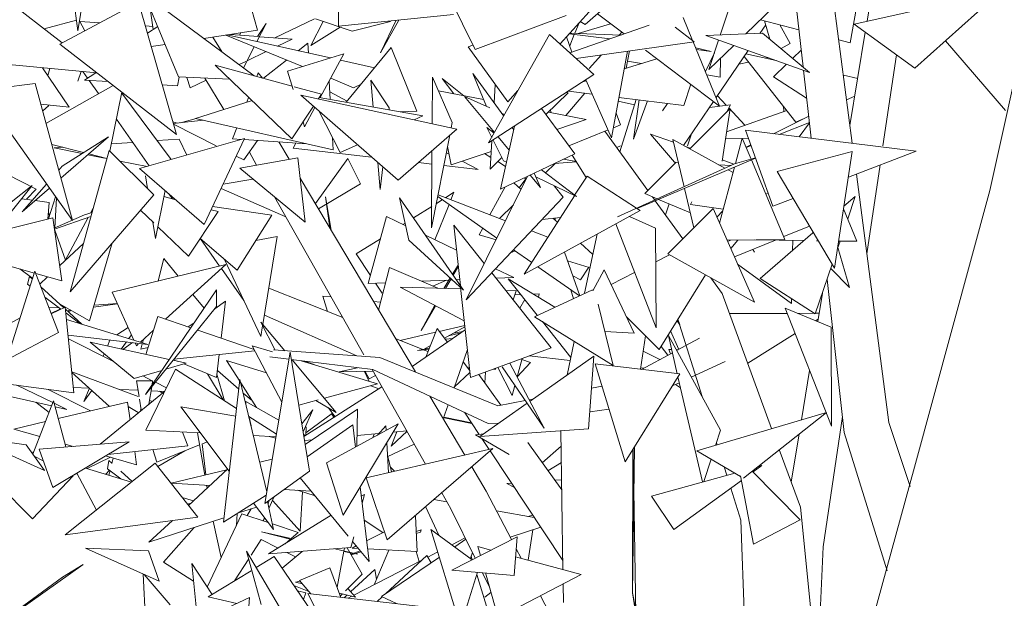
# Model space of a CAD drawing. Header units: metres. Extents: x -14.5 to 19.7, y -19.1 to 4.
# Tile 143 of 218: x 17.645 to 17.975, y 2.404 to 2.598. Entities that reach past the tile are written whole.
import ezdxf

# ---------------------------------------------------------------- set-up
doc = ezdxf.new("R2010")
doc.units = ezdxf.units.M
doc.layers.add('G-IMPT', color=7, linetype='Continuous', lineweight=5)
doc.layers.add('L-PLNT', color=7, linetype='Continuous', lineweight=5, true_color=0x005900)

# ---------------------------------------------------------------- blocks, each defined once
blk = doc.blocks.new('ÁRVORES ORNAMENTAIS - Pequeno e Médio Porte - Ipê-roxo-2976198-A')
at = {"layer": 'G-IMPT', "color": 253, "true_color": 0xaaaaaa}
for p, q in [((7.49538, 2.54048), (7.51482, 2.62836)), ((7.18974, 2.59404), (7.19392, 2.61955)), ((7.41378, 2.61919), (7.40504, 2.5926)), ((7.18974, 2.59404), (7.18691, 2.61513)), ((7.43641, 2.61505), (7.41357, 2.59296)), ((7.24988, 2.59421), (7.24441, 2.6138)), ((7.45208, 2.60942), (7.44862, 2.58995)), ((7.45427, 2.59721), (7.45602, 2.6078)), ((7.16356, 2.6062), (7.18451, 2.58999)), ((7.24885, 2.57892), (7.21199, 2.60631)), ((7.22346, 2.57854), (7.21199, 2.60631)), ((7.27702, 2.60631), (7.27713, 2.59553)), ((7.31365, 2.6065), (7.32284, 2.58771)), ((7.35136, 2.58961), (7.36434, 2.60401)), ((7.44996, 2.59624), (7.49902, 2.60721)), ((7.47029, 2.58149), (7.49902, 2.60721)), ((7.18369, 2.58955), (7.2101, 2.60365)), ((7.2101, 2.60365), (7.22273, 2.55926)), ((7.21501, 2.59449), (7.21397, 2.60151)), ((7.35981, 2.59612), (7.36656, 2.60203)), ((7.43282, 2.5819), (7.43062, 2.60145)), ((7.44931, 2.55629), (7.44313, 2.60334)), ((7.18927, 2.59756), (7.17842, 2.59471)), ((7.26908, 2.59808), (7.25574, 2.59163)), ((7.28164, 2.59395), (7.26934, 2.59799)), ((7.27713, 2.59553), (7.31566, 2.59953)), ((7.29728, 2.59762), (7.29121, 2.58665)), ((7.29642, 2.59753), (7.29121, 2.58665)), ((7.32284, 2.58771), (7.35338, 2.59918)), ((7.36391, 2.59968), (7.37282, 2.59295)), ((7.39262, 2.59847), (7.39579, 2.59075)), ((7.43142, 2.59439), (7.41849, 2.59772)), ((7.19028, 2.59731), (7.19204, 2.59401)), ((7.19035, 2.59718), (7.19711, 2.59672)), ((7.21237, 2.59567), (7.21486, 2.59549)), ((7.21647, 2.59545), (7.21307, 2.59322)), ((7.24988, 2.59421), (7.23196, 2.59147)), ((7.24976, 2.59039), (7.25286, 2.59642)), ((7.25286, 2.59642), (7.24997, 2.5921)), ((7.27195, 2.59713), (7.26785, 2.58914)), ((7.27759, 2.59528), (7.26785, 2.58914)), ((7.28164, 2.59395), (7.29452, 2.59718)), ((7.29452, 2.59718), (7.29389, 2.59727)), ((7.3812, 2.59588), (7.35466, 2.58662)), ((7.35774, 2.59669), (7.3563, 2.59318)), ((7.36824, 2.59641), (7.35747, 2.59314)), ((7.35981, 2.59612), (7.35813, 2.59712)), ((7.38993, 2.59524), (7.39635, 2.59032)), ((7.42029, 2.59603), (7.41834, 2.59316)), ((7.41993, 2.59735), (7.42161, 2.59124)), ((7.42502, 2.59604), (7.42845, 2.58981)), ((7.47029, 2.58149), (7.44996, 2.59624)), ((7.23813, 2.58688), (7.23492, 2.59192)), ((7.26498, 2.58201), (7.23936, 2.5926)), ((7.27445, 2.5849), (7.23963, 2.59264)), ((7.24084, 2.59283), (7.25029, 2.59207)), ((7.24431, 2.59336), (7.24386, 2.59259)), ((7.25061, 2.59204), (7.26152, 2.59117)), ((7.25667, 2.58885), (7.26152, 2.59117)), ((7.34782, 2.5928), (7.32741, 2.55641)), ((7.3627, 2.57935), (7.34782, 2.5928)), ((7.35533, 2.58685), (7.35352, 2.592)), ((7.36802, 2.59128), (7.35438, 2.59296)), ((7.35612, 2.59274), (7.35458, 2.58898)), ((7.37184, 2.59261), (7.35463, 2.59324)), ((7.37125, 2.59263), (7.37206, 2.59353)), ((7.41926, 2.5932), (7.40026, 2.5924)), ((7.40026, 2.5924), (7.435, 2.58008)), ((7.40448, 2.59091), (7.40122, 2.58102)), ((7.41926, 2.5932), (7.435, 2.58008)), ((7.44862, 2.58995), (7.44476, 2.59095)), ((7.44852, 2.56226), (7.45367, 2.59355)), ((7.18369, 2.58955), (7.22273, 2.55926)), ((7.21894, 2.58948), (7.21433, 2.58877)), ((7.24523, 2.58161), (7.24887, 2.58867)), ((7.26679, 2.58987), (7.26357, 2.58732)), ((7.26679, 2.58987), (7.26699, 2.58656)), ((7.29479, 2.58844), (7.27968, 2.57005)), ((7.30334, 2.56707), (7.29479, 2.58844)), ((7.32055, 2.58868), (7.3221, 2.58922)), ((7.33386, 2.57019), (7.32055, 2.58868)), ((7.39635, 2.59032), (7.35674, 2.58474)), ((7.38004, 2.58751), (7.40483, 2.56879)), ((7.39599, 2.59027), (7.40483, 2.56879)), ((7.40205, 2.58709), (7.39681, 2.58828)), ((7.40205, 2.58709), (7.39705, 2.5877)), ((7.40958, 2.5891), (7.40122, 2.58102)), ((7.42543, 2.58806), (7.42845, 2.58981)), ((7.42934, 2.5848), (7.43219, 2.58755)), ((7.48051, 2.59064), (7.50071, 2.56729)), ((7.19612, 2.57991), (7.14801, 2.58451)), ((7.24645, 2.58398), (7.25284, 2.58703)), ((7.25965, 2.58421), (7.2519, 2.57808)), ((7.25997, 2.58048), (7.27887, 2.58625)), ((7.27099, 2.5716), (7.27887, 2.58625)), ((7.36114, 2.58138), (7.36524, 2.58594)), ((7.3739, 2.58716), (7.36861, 2.55812)), ((7.38384, 2.58464), (7.37282, 2.58123)), ((7.37459, 2.58725), (7.37356, 2.58145)), ((7.40007, 2.58035), (7.40306, 2.58659)), ((7.41441, 2.58739), (7.40367, 2.57161)), ((7.40507, 2.5785), (7.40514, 2.58481)), ((7.43043, 2.56343), (7.41304, 2.58538)), ((7.42381, 2.58405), (7.41366, 2.58629)), ((7.42021, 2.58485), (7.42103, 2.58504)), ((7.45959, 2.55541), (7.46415, 2.58594)), ((7.1779, 2.58165), (7.18677, 2.56846)), ((7.18035, 2.58142), (7.17968, 2.579)), ((7.26142, 2.55779), (7.23569, 2.58251)), ((7.26153, 2.57545), (7.23569, 2.58251)), ((7.24376, 2.5827), (7.246, 2.58376)), ((7.28919, 2.58162), (7.27775, 2.58417)), ((7.37867, 2.58304), (7.37398, 2.58384)), ((7.41128, 2.5828), (7.4145, 2.58354)), ((7.42293, 2.5786), (7.42729, 2.58282)), ((7.18973, 2.57712), (7.19079, 2.58042)), ((7.19297, 2.57811), (7.19139, 2.58036)), ((7.19579, 2.57994), (7.19196, 2.57746)), ((7.22371, 2.57852), (7.22313, 2.5756)), ((7.24065, 2.57775), (7.22346, 2.57854)), ((7.22735, 2.57487), (7.2262, 2.57841)), ((7.23868, 2.56763), (7.2323, 2.57813)), ((7.24971, 2.57868), (7.25021, 2.57998)), ((7.25021, 2.57998), (7.25165, 2.57815)), ((7.25997, 2.58048), (7.26188, 2.57432)), ((7.28208, 2.57494), (7.27448, 2.57808)), ((7.30856, 2.57852), (7.30847, 2.56285)), ((7.30856, 2.57852), (7.31522, 2.56331)), ((7.31909, 2.57225), (7.31184, 2.57803)), ((7.31575, 2.57291), (7.31184, 2.57803)), ((7.33247, 2.56542), (7.32206, 2.57968)), ((7.32665, 2.56869), (7.32206, 2.57968)), ((7.3627, 2.57935), (7.32741, 2.55641)), ((7.35997, 2.57758), (7.36861, 2.55812)), ((7.40507, 2.5785), (7.40051, 2.57928)), ((7.434, 2.57145), (7.42293, 2.5786)), ((7.43552, 2.55797), (7.43295, 2.58081)), ((7.45112, 2.57803), (7.44631, 2.57909)), ((7.15705, 2.574), (7.17539, 2.57638)), ((7.17539, 2.57638), (7.18787, 2.5304)), ((7.20152, 2.57572), (7.17902, 2.56299)), ((7.19196, 2.57746), (7.19988, 2.57699)), ((7.19661, 2.57294), (7.19349, 2.57737)), ((7.21799, 2.57591), (7.22313, 2.5756)), ((7.22735, 2.57487), (7.23273, 2.57743)), ((7.27134, 2.57277), (7.26218, 2.57527)), ((7.27431, 2.57101), (7.27395, 2.57711)), ((7.28208, 2.57494), (7.2847, 2.57616)), ((7.28791, 2.57751), (7.29411, 2.56821)), ((7.28791, 2.57751), (7.28869, 2.56843)), ((7.32965, 2.57604), (7.32927, 2.56981)), ((7.3601, 2.57729), (7.35901, 2.57695)), ((7.39285, 2.56898), (7.39514, 2.5761)), ((7.15705, 2.574), (7.18787, 2.5304)), ((7.20041, 2.55366), (7.20451, 2.57339)), ((7.22097, 2.55084), (7.20445, 2.57311)), ((7.24634, 2.57007), (7.24697, 2.57168)), ((7.2971, 2.54392), (7.26444, 2.57238)), ((7.31676, 2.56105), (7.26444, 2.57238)), ((7.27025, 2.57113), (7.27134, 2.57277)), ((7.27061, 2.57167), (7.30536, 2.56545)), ((7.27416, 2.57353), (7.28003, 2.57047)), ((7.31058, 2.57392), (7.3257, 2.57096)), ((7.32777, 2.56818), (7.31928, 2.572)), ((7.31928, 2.572), (7.32937, 2.55991)), ((7.33386, 2.57019), (7.33725, 2.57396)), ((7.35403, 2.57318), (7.3466, 2.56593)), ((7.3597, 2.57309), (7.35332, 2.56557)), ((7.35403, 2.57318), (7.35342, 2.57332)), ((7.36209, 2.5728), (7.35414, 2.57378)), ((7.39285, 2.56898), (7.37108, 2.57168)), ((7.40411, 2.57226), (7.40707, 2.56906)), ((7.45014, 2.5721), (7.44739, 2.57089)), ((7.17726, 2.56947), (7.18677, 2.56846)), ((7.18003, 2.56898), (7.17792, 2.56704)), ((7.24777, 2.57053), (7.22919, 2.5646)), ((7.26142, 2.55779), (7.26865, 2.56871)), ((7.26574, 2.56185), (7.26919, 2.56825)), ((7.29411, 2.56821), (7.29403, 2.56748)), ((7.35628, 2.55276), (7.34513, 2.56793)), ((7.37627, 2.56918), (7.37085, 2.57039)), ((7.37143, 2.55341), (7.37682, 2.57097)), ((7.37594, 2.55768), (7.37784, 2.57084)), ((7.37594, 2.55768), (7.38065, 2.57049)), ((7.38739, 2.56966), (7.38564, 2.56717)), ((7.40279, 2.57033), (7.39276, 2.5556)), ((7.39481, 2.55446), (7.40833, 2.56795)), ((7.40143, 2.56834), (7.40848, 2.56924)), ((7.40568, 2.55036), (7.40833, 2.56795)), ((7.40848, 2.56924), (7.4072, 2.56683)), ((7.40791, 2.56816), (7.4133, 2.56234)), ((7.42625, 2.56871), (7.42634, 2.56695)), ((7.22409, 2.56319), (7.22937, 2.56456)), ((7.27532, 2.55408), (7.22919, 2.5646)), ((7.27046, 2.56714), (7.27762, 2.55322)), ((7.30334, 2.56707), (7.2978, 2.5668)), ((7.30243, 2.56416), (7.30536, 2.56545)), ((7.33276, 2.56594), (7.33176, 2.56639)), ((7.34742, 2.56672), (7.36008, 2.56425)), ((7.34836, 2.56654), (7.3481, 2.56739)), ((7.37011, 2.56636), (7.37157, 2.56248)), ((7.42736, 2.56731), (7.40715, 2.56016)), ((7.43468, 2.56542), (7.42284, 2.55952)), ((7.43265, 2.56441), (7.43043, 2.56343)), ((7.21362, 2.54873), (7.20263, 2.56436)), ((7.22308, 2.56308), (7.22151, 2.56354)), ((7.22168, 2.56293), (7.23179, 2.56401)), ((7.22175, 2.56268), (7.23608, 2.55541)), ((7.24154, 2.55782), (7.24297, 2.56146)), ((7.26522, 2.56353), (7.26574, 2.56185)), ((7.31522, 2.56331), (7.31486, 2.56146)), ((7.32846, 2.55829), (7.32684, 2.56154)), ((7.32925, 2.55968), (7.32684, 2.56154)), ((7.33607, 2.56204), (7.33139, 2.54093)), ((7.33581, 2.56085), (7.3353, 2.56154)), ((7.35025, 2.56096), (7.36008, 2.56425)), ((7.37157, 2.56248), (7.36923, 2.56153)), ((7.43492, 2.56331), (7.42482, 2.55927)), ((7.43493, 2.56321), (7.43155, 2.55845)), ((7.19997, 2.55841), (7.18401, 2.54459)), ((7.19997, 2.55841), (7.18451, 2.54865)), ((7.21043, 2.54781), (7.24562, 2.55792)), ((7.23207, 2.52908), (7.24562, 2.55792)), ((7.24154, 2.55782), (7.24454, 2.55761)), ((7.27532, 2.55408), (7.27507, 2.55817)), ((7.2971, 2.54392), (7.31676, 2.56105)), ((7.31437, 2.55897), (7.30828, 2.5279)), ((7.3287, 2.56071), (7.32867, 2.56013)), ((7.33057, 2.55847), (7.33429, 2.55401)), ((7.36742, 2.5608), (7.35428, 2.55549)), ((7.38077, 2.54046), (7.3664, 2.56039)), ((7.38936, 2.55664), (7.38171, 2.5594)), ((7.38973, 2.54995), (7.38171, 2.5594)), ((7.39408, 2.55541), (7.39537, 2.55943)), ((7.41453, 2.55783), (7.40684, 2.55805)), ((7.41013, 2.5495), (7.4124, 2.55799)), ((7.41537, 2.55097), (7.4124, 2.55799)), ((7.42268, 2.53525), (7.41351, 2.56065)), ((7.41351, 2.56065), (7.47067, 2.55368)), ((7.19166, 2.55317), (7.18094, 2.55592)), ((7.1847, 2.55495), (7.18176, 2.55474)), ((7.19118, 2.55286), (7.18176, 2.55474)), ((7.20808, 2.55661), (7.20092, 2.5561)), ((7.22367, 2.55772), (7.21626, 2.55719)), ((7.22367, 2.55772), (7.22624, 2.55236)), ((7.24536, 2.5507), (7.24994, 2.55724)), ((7.24544, 2.55755), (7.26644, 2.55611)), ((7.26055, 2.55092), (7.25709, 2.55675)), ((7.26192, 2.55471), (7.26283, 2.55636)), ((7.26192, 2.55471), (7.28819, 2.55168)), ((7.27762, 2.55322), (7.28347, 2.5558)), ((7.31364, 2.55522), (7.3149, 2.54913)), ((7.32848, 2.55711), (7.3279, 2.54764)), ((7.3324, 2.55042), (7.32891, 2.55739)), ((7.37164, 2.55541), (7.3704, 2.55484)), ((7.40662, 2.54796), (7.38913, 2.55759)), ((7.39293, 2.54174), (7.38913, 2.55759)), ((7.39496, 2.55462), (7.39372, 2.55507)), ((7.41528, 2.55574), (7.41369, 2.55495)), ((7.41515, 2.55541), (7.41373, 2.55484)), ((7.20023, 2.55384), (7.1871, 2.5065)), ((7.1987, 2.55136), (7.19311, 2.55248)), ((7.19948, 2.55116), (7.1934, 2.55272)), ((7.20023, 2.55384), (7.21522, 2.539)), ((7.24282, 2.55198), (7.24536, 2.5507)), ((7.24401, 2.548), (7.2635, 2.55144)), ((7.24965, 2.549), (7.2472, 2.55333)), ((7.26595, 2.52982), (7.2635, 2.55144)), ((7.26936, 2.53607), (7.28024, 2.55123)), ((7.28024, 2.55123), (7.28441, 2.54268)), ((7.30842, 2.55379), (7.30828, 2.5279)), ((7.31323, 2.55314), (7.31417, 2.55265)), ((7.3149, 2.54913), (7.32827, 2.5536)), ((7.32607, 2.55287), (7.32814, 2.55159)), ((7.33186, 2.55151), (7.3279, 2.54764)), ((7.35628, 2.55276), (7.33139, 2.54093)), ((7.36011, 2.54488), (7.35538, 2.55234)), ((7.41689, 2.55129), (7.37715, 2.53438)), ((7.41686, 2.55138), (7.40981, 2.54941)), ((7.42409, 2.54682), (7.44928, 2.55355)), ((7.44928, 2.55355), (7.44338, 2.51446)), ((7.44798, 2.54497), (7.47067, 2.55368)), ((7.18329, 2.54726), (7.18451, 2.54865)), ((7.2129, 2.54852), (7.20375, 2.55035)), ((7.24401, 2.548), (7.26595, 2.52982)), ((7.29028, 2.54986), (7.29105, 2.54082)), ((7.2919, 2.54844), (7.29105, 2.54082)), ((7.30392, 2.54986), (7.3084, 2.54934)), ((7.31239, 2.54888), (7.32395, 2.54755)), ((7.31857, 2.55036), (7.32395, 2.54755)), ((7.33046, 2.55015), (7.33308, 2.54852)), ((7.3324, 2.55042), (7.33339, 2.54993)), ((7.34971, 2.54957), (7.34649, 2.54637)), ((7.35682, 2.55007), (7.34954, 2.54956)), ((7.35676, 2.55016), (7.35251, 2.55097)), ((7.40981, 2.54941), (7.37064, 2.53161)), ((7.37973, 2.53942), (7.39025, 2.54992)), ((7.39098, 2.54988), (7.38973, 2.54995)), ((7.40867, 2.54889), (7.40451, 2.54912)), ((7.40478, 2.52954), (7.4098, 2.54828)), ((7.40962, 2.54932), (7.40573, 2.55073)), ((7.42674, 2.52404), (7.41548, 2.5507)), ((7.45418, 2.5192), (7.45864, 2.54906)), ((7.17575, 2.54096), (7.16596, 2.54589)), ((7.23207, 2.52908), (7.21043, 2.54781)), ((7.21305, 2.54114), (7.21238, 2.54534)), ((7.30284, 2.47964), (7.26427, 2.54464)), ((7.34046, 2.54524), (7.31991, 2.50383)), ((7.33928, 2.54468), (7.33997, 2.54425)), ((7.34128, 2.54563), (7.34477, 2.54145)), ((7.3427, 2.5463), (7.34477, 2.54145)), ((7.34321, 2.5451), (7.35681, 2.53841)), ((7.35681, 2.53841), (7.3451, 2.54745)), ((7.36039, 2.54533), (7.35624, 2.53885)), ((7.36039, 2.54533), (7.37698, 2.5345)), ((7.40932, 2.54647), (7.40768, 2.54738)), ((7.42409, 2.54682), (7.44338, 2.51446)), ((7.4616, 2.46266), (7.45066, 2.54599)), ((7.14104, 2.51563), (7.17435, 2.54211)), ((7.17435, 2.54211), (7.15039, 2.51217)), ((7.17104, 2.53335), (7.17922, 2.54264)), ((7.18018, 2.54127), (7.17104, 2.53335)), ((7.23843, 2.54263), (7.24839, 2.54431)), ((7.27042, 2.53427), (7.28441, 2.54268)), ((7.333, 2.54169), (7.32786, 2.53226)), ((7.3358, 2.54303), (7.33826, 2.54081)), ((7.33762, 2.54138), (7.33984, 2.54433)), ((7.35242, 2.53825), (7.34936, 2.54207)), ((7.17575, 2.54096), (7.17252, 2.53751)), ((7.17989, 2.53095), (7.18223, 2.53837)), ((7.21522, 2.539), (7.1871, 2.5065)), ((7.21576, 2.52437), (7.21895, 2.54043)), ((7.22255, 2.53732), (7.21855, 2.53843)), ((7.22142, 2.53763), (7.22023, 2.53932)), ((7.25945, 2.53164), (7.23773, 2.54114)), ((7.28556, 2.48541), (7.25567, 2.53834)), ((7.27462, 2.52721), (7.27278, 2.53834)), ((7.27278, 2.53834), (7.2742, 2.52791)), ((7.31903, 2.50702), (7.29754, 2.53804)), ((7.30067, 2.52378), (7.29754, 2.53804)), ((7.33018, 2.52452), (7.31034, 2.53841)), ((7.33303, 2.53027), (7.31045, 2.53899)), ((7.3129, 2.53804), (7.31579, 2.53987)), ((7.31476, 2.53732), (7.31579, 2.53987)), ((7.35242, 2.53825), (7.31991, 2.50383)), ((7.35617, 2.53873), (7.33928, 2.51236)), ((7.38393, 2.53765), (7.37973, 2.53942)), ((7.38308, 2.53726), (7.3823, 2.53834)), ((7.39623, 2.52798), (7.39307, 2.54116)), ((7.42109, 2.53965), (7.42034, 2.5392)), ((7.44651, 2.53521), (7.45032, 2.5385)), ((7.44776, 2.53097), (7.45032, 2.5385)), ((7.4702, 2.44775), (7.49538, 2.54048)), ((7.17085, 2.53773), (7.17447, 2.53725)), ((7.17539, 2.53713), (7.1801, 2.5365)), ((7.1801, 2.5365), (7.17967, 2.53089)), ((7.182, 2.52796), (7.18255, 2.53791)), ((7.23487, 2.53505), (7.25474, 2.53221)), ((7.30221, 2.5313), (7.30832, 2.53515)), ((7.30936, 2.52397), (7.31413, 2.53576)), ((7.3099, 2.53615), (7.31182, 2.53737)), ((7.33572, 2.53569), (7.33104, 2.53104)), ((7.39248, 2.52423), (7.38327, 2.53699)), ((7.39503, 2.53299), (7.38438, 2.53746)), ((7.38668, 2.53227), (7.38787, 2.536)), ((7.39552, 2.53664), (7.39504, 2.53582)), ((7.40604, 2.53424), (7.39504, 2.53582)), ((7.42268, 2.53525), (7.42944, 2.53784)), ((7.17984, 2.53315), (7.18024, 2.53204)), ((7.19192, 2.53229), (7.18182, 2.52789)), ((7.1941, 2.53172), (7.18188, 2.52746)), ((7.18548, 2.517), (7.19319, 2.53141)), ((7.19446, 2.53305), (7.19192, 2.53229)), ((7.194, 2.53291), (7.19489, 2.53457)), ((7.21513, 2.52965), (7.21076, 2.53385)), ((7.22678, 2.51842), (7.2367, 2.5334)), ((7.2367, 2.5334), (7.2344, 2.53404)), ((7.24312, 2.5137), (7.25474, 2.53221)), ((7.29315, 2.53172), (7.28705, 2.5093)), ((7.29315, 2.53172), (7.29961, 2.52863)), ((7.37817, 2.53372), (7.33928, 2.51236)), ((7.35151, 2.53146), (7.34534, 2.53076)), ((7.37141, 2.53194), (7.37064, 2.53161)), ((7.37464, 2.53178), (7.38339, 2.52784)), ((7.37712, 2.5344), (7.37817, 2.53372)), ((7.38744, 2.51919), (7.40264, 2.53438)), ((7.40264, 2.53438), (7.41651, 2.50306)), ((7.40589, 2.53367), (7.40391, 2.53151)), ((7.44637, 2.53431), (7.45088, 2.52345)), ((7.16186, 2.5265), (7.18133, 2.5313)), ((7.18436, 2.51017), (7.18133, 2.5313)), ((7.21576, 2.52437), (7.21487, 2.5299)), ((7.22678, 2.51842), (7.21654, 2.52829)), ((7.29869, 2.52907), (7.29941, 2.52953)), ((7.32596, 2.51602), (7.31576, 2.52889)), ((7.31796, 2.50856), (7.31576, 2.52889)), ((7.34894, 2.53117), (7.35045, 2.5298)), ((7.34966, 2.53052), (7.34974, 2.53126)), ((7.37001, 2.52924), (7.38351, 2.49444)), ((7.43498, 2.52855), (7.42634, 2.52499)), ((7.18195, 2.52721), (7.18555, 2.51713)), ((7.25652, 2.52499), (7.24939, 2.52368)), ((7.25652, 2.52499), (7.25171, 2.49553)), ((7.30627, 2.52545), (7.31667, 2.52048)), ((7.32545, 2.52783), (7.32426, 2.52565)), ((7.32426, 2.52565), (7.32991, 2.52397)), ((7.34724, 2.52478), (7.34172, 2.52691)), ((7.35956, 2.50602), (7.3638, 2.52582)), ((7.38339, 2.52784), (7.38351, 2.49444)), ((7.41842, 2.51097), (7.4361, 2.52623)), ((7.18363, 2.51528), (7.19159, 2.52269)), ((7.19357, 2.49675), (7.20126, 2.52287)), ((7.24312, 2.5137), (7.2307, 2.52435)), ((7.23723, 2.51514), (7.23085, 2.52422)), ((7.28302, 2.51919), (7.29114, 2.52431)), ((7.31903, 2.50702), (7.30067, 2.52378)), ((7.35824, 2.52277), (7.36235, 2.51906)), ((7.42674, 2.52404), (7.40731, 2.52382)), ((7.4086, 2.52384), (7.40751, 2.52337)), ((7.41096, 2.52386), (7.40854, 2.52105)), ((7.42351, 2.52383), (7.40981, 2.51818)), ((7.43316, 2.52369), (7.41645, 2.52392)), ((7.42939, 2.52374), (7.42931, 2.52037)), ((7.43791, 2.52363), (7.43726, 2.52364)), ((7.44437, 2.52104), (7.44522, 2.52352)), ((7.45088, 2.52345), (7.44475, 2.52353)), ((7.17515, 2.51277), (7.15534, 2.51836)), ((7.28302, 2.51919), (7.28779, 2.51201)), ((7.33633, 2.52021), (7.33475, 2.51954)), ((7.34184, 2.51635), (7.33576, 2.52061)), ((7.35284, 2.5198), (7.35799, 2.50517)), ((7.38343, 2.51652), (7.38804, 2.51886)), ((7.38744, 2.51919), (7.41651, 2.50306)), ((7.41601, 2.52073), (7.41653, 2.51975)), ((7.44837, 2.50791), (7.44447, 2.52133)), ((7.23929, 2.51564), (7.20126, 2.5064)), ((7.21665, 2.51014), (7.21856, 2.51768)), ((7.22335, 2.51177), (7.21856, 2.51768)), ((7.21911, 2.49728), (7.23929, 2.51564)), ((7.25105, 2.49151), (7.23886, 2.51735)), ((7.31531, 2.51239), (7.31722, 2.51544)), ((7.31553, 2.51208), (7.31726, 2.51505)), ((7.35789, 2.50512), (7.34391, 2.5149)), ((7.35388, 2.51684), (7.36114, 2.51468)), ((7.41088, 2.51578), (7.4289, 2.50259)), ((7.43688, 2.49906), (7.44258, 2.5158)), ((7.17535, 2.51338), (7.16592, 2.48367)), ((7.17025, 2.51415), (7.17459, 2.51099)), ((7.17346, 2.51166), (7.17287, 2.50906)), ((7.17346, 2.51166), (7.1745, 2.51072)), ((7.18318, 2.49281), (7.17535, 2.51338)), ((7.18436, 2.51017), (7.17563, 2.51263)), ((7.24536, 2.50357), (7.23782, 2.5143)), ((7.29416, 2.51467), (7.29053, 2.50039)), ((7.29416, 2.51467), (7.31039, 2.5077)), ((7.34839, 2.48773), (7.32845, 2.51287)), ((7.32974, 2.51423), (7.33581, 2.51133)), ((7.35822, 2.51055), (7.35562, 2.5119)), ((7.35822, 2.51055), (7.36102, 2.51472)), ((7.36617, 2.51387), (7.36236, 2.50688)), ((7.36617, 2.51387), (7.37621, 2.49264)), ((7.36849, 2.50896), (7.37633, 2.51293)), ((7.38455, 2.48714), (7.40008, 2.51218)), ((7.44837, 2.50791), (7.44207, 2.51428)), ((7.17287, 2.50906), (7.17376, 2.50839)), ((7.17698, 2.50909), (7.17958, 2.51152)), ((7.28705, 2.5093), (7.29286, 2.50954)), ((7.28952, 2.5094), (7.29177, 2.50602)), ((7.30493, 2.51005), (7.31409, 2.51043)), ((7.31329, 2.51039), (7.30868, 2.50843)), ((7.31305, 2.50876), (7.31243, 2.50764)), ((7.31295, 2.50762), (7.31483, 2.51086)), ((7.31305, 2.50876), (7.31453, 2.51113)), ((7.31459, 2.51045), (7.31525, 2.51048)), ((7.3166, 2.51053), (7.31775, 2.51058)), ((7.32987, 2.51109), (7.33581, 2.51133)), ((7.34373, 2.49862), (7.33397, 2.51088)), ((7.34961, 2.50132), (7.33397, 2.51088)), ((7.40568, 2.50593), (7.4019, 2.51117)), ((7.41842, 2.51097), (7.43688, 2.49906)), ((7.44662, 2.4593), (7.44084, 2.51068)), ((7.17735, 2.50813), (7.18503, 2.50113)), ((7.20852, 2.49028), (7.20126, 2.5064)), ((7.21236, 2.47202), (7.23619, 2.50713)), ((7.23206, 2.50104), (7.22831, 2.50565)), ((7.23614, 2.50152), (7.23619, 2.50713)), ((7.27853, 2.49785), (7.2537, 2.50775)), ((7.27182, 2.50508), (7.27462, 2.50478)), ((7.27182, 2.50508), (7.27339, 2.4999)), ((7.31808, 2.50746), (7.29773, 2.5081)), ((7.29773, 2.5081), (7.31925, 2.49675)), ((7.32131, 2.47772), (7.31803, 2.50794)), ((7.33662, 2.50687), (7.33313, 2.50698)), ((7.33662, 2.50687), (7.33563, 2.50383)), ((7.33618, 2.50551), (7.33819, 2.50558)), ((7.34241, 2.50572), (7.34438, 2.50579)), ((7.36226, 2.50713), (7.34273, 2.49816)), ((7.34438, 2.50579), (7.34409, 2.5047)), ((7.35491, 2.50721), (7.35584, 2.50418)), ((7.42227, 2.46061), (7.40568, 2.50593)), ((7.4377, 2.49652), (7.43927, 2.50602)), ((7.17865, 2.5047), (7.18401, 2.50066)), ((7.1836, 2.50243), (7.19357, 2.49675)), ((7.20305, 2.50242), (7.19492, 2.50134)), ((7.19513, 2.50207), (7.20298, 2.50258)), ((7.23922, 2.50332), (7.2356, 2.50084)), ((7.23922, 2.50332), (7.23776, 2.49095)), ((7.28882, 2.50326), (7.29119, 2.50301)), ((7.30936, 2.50197), (7.30479, 2.49356)), ((7.30479, 2.49356), (7.3096, 2.50184)), ((7.3379, 2.50096), (7.33954, 2.50389)), ((7.36912, 2.48183), (7.36413, 2.50239)), ((7.42894, 2.50418), (7.4289, 2.50259)), ((7.18003, 2.50108), (7.18318, 2.50129)), ((7.1839, 2.50075), (7.18071, 2.49928)), ((7.18548, 2.50134), (7.18077, 2.49914)), ((7.18474, 2.50139), (7.18536, 2.50143)), ((7.18842, 2.47263), (7.18548, 2.50134)), ((7.18555, 2.50066), (7.19108, 2.49562)), ((7.18568, 2.4994), (7.19042, 2.49583)), ((7.1873, 2.50033), (7.18652, 2.50022)), ((7.18751, 2.5002), (7.18652, 2.49977)), ((7.23614, 2.50152), (7.21236, 2.47202)), ((7.28322, 2.48506), (7.25223, 2.49872)), ((7.40813, 2.49922), (7.42746, 2.49927)), ((7.42677, 2.50103), (7.44225, 2.49465)), ((7.42677, 2.50103), (7.44236, 2.46141)), ((7.43101, 2.49928), (7.43652, 2.4993)), ((7.43696, 2.4993), (7.43816, 2.4993)), ((7.1704, 2.49779), (7.16447, 2.49451)), ((7.1859, 2.49721), (7.21321, 2.48885)), ((7.21648, 2.49818), (7.21255, 2.4855)), ((7.21648, 2.49818), (7.22756, 2.49441)), ((7.22873, 2.49613), (7.22666, 2.49472)), ((7.25581, 2.48695), (7.25103, 2.49634)), ((7.25103, 2.49634), (7.25906, 2.48673)), ((7.25164, 2.49513), (7.25105, 2.49151)), ((7.31942, 2.49515), (7.31085, 2.4932)), ((7.36912, 2.48183), (7.34273, 2.49816)), ((7.35496, 2.4845), (7.34541, 2.4965)), ((7.3736, 2.49814), (7.38455, 2.48714)), ((7.39144, 2.49542), (7.39055, 2.49682)), ((7.39085, 2.4973), (7.39144, 2.49542)), ((7.39893, 2.47143), (7.39085, 2.49729)), ((7.43702, 2.4968), (7.43783, 2.49731)), ((7.18318, 2.49281), (7.16592, 2.48367)), ((7.18644, 2.49196), (7.21321, 2.48885)), ((7.2066, 2.49454), (7.20279, 2.49204)), ((7.2077, 2.49211), (7.20677, 2.49082)), ((7.21069, 2.48962), (7.21506, 2.4936)), ((7.22998, 2.49359), (7.24878, 2.4872)), ((7.30963, 2.49292), (7.29772, 2.4902)), ((7.30178, 2.48142), (7.31958, 2.49371)), ((7.31011, 2.49415), (7.30639, 2.4846)), ((7.31011, 2.49415), (7.31366, 2.48962)), ((7.31258, 2.49099), (7.31947, 2.49472)), ((7.31819, 2.49275), (7.31395, 2.49173)), ((7.31876, 2.49314), (7.3157, 2.49268)), ((7.37621, 2.49264), (7.36636, 2.4932)), ((7.39064, 2.47904), (7.38766, 2.49184)), ((7.40513, 2.46005), (7.38766, 2.49184)), ((7.38842, 2.49337), (7.39113, 2.48716)), ((7.41424, 2.48253), (7.43013, 2.49248)), ((7.44225, 2.49465), (7.44236, 2.46141)), ((7.18657, 2.49071), (7.20146, 2.48327)), ((7.20858, 2.47741), (7.1938, 2.48958)), ((7.1938, 2.48958), (7.22036, 2.48381)), ((7.20045, 2.49033), (7.1996, 2.48832)), ((7.20597, 2.48969), (7.20426, 2.4873)), ((7.2048, 2.48719), (7.20798, 2.48945)), ((7.20936, 2.48841), (7.20894, 2.48934)), ((7.20936, 2.48841), (7.20998, 2.48897)), ((7.21085, 2.48725), (7.21131, 2.48907)), ((7.2114, 2.4894), (7.21168, 2.49052)), ((7.30536, 2.48716), (7.29621, 2.4908)), ((7.31542, 2.49084), (7.31285, 2.49064)), ((7.35369, 2.47855), (7.35611, 2.48988)), ((7.37833, 2.48053), (7.38002, 2.49169)), ((7.39043, 2.48679), (7.39814, 2.4909)), ((7.19849, 2.48572), (7.19815, 2.48492)), ((7.21085, 2.48725), (7.21329, 2.48788)), ((7.24906, 2.48668), (7.22193, 2.48388)), ((7.23712, 2.48545), (7.23622, 2.47776)), ((7.24816, 2.48838), (7.25491, 2.48632)), ((7.24816, 2.48838), (7.25806, 2.46955)), ((7.25237, 2.43555), (7.26085, 2.48624)), ((7.29097, 2.48452), (7.25527, 2.48699)), ((7.26737, 2.44636), (7.26085, 2.48624)), ((7.30361, 2.4868), (7.30757, 2.48762)), ((7.30737, 2.48711), (7.30361, 2.4868)), ((7.30559, 2.48721), (7.30789, 2.48845)), ((7.30711, 2.48646), (7.30581, 2.48698)), ((7.32029, 2.48714), (7.31581, 2.47431)), ((7.34839, 2.48773), (7.32131, 2.47772)), ((7.3786, 2.48049), (7.38901, 2.48603)), ((7.37925, 2.48659), (7.38483, 2.48381)), ((7.38519, 2.48817), (7.38748, 2.48522)), ((7.38876, 2.48711), (7.38776, 2.48713)), ((7.38776, 2.48713), (7.38832, 2.48567)), ((7.39097, 2.48708), (7.39027, 2.48709)), ((7.21925, 2.48057), (7.22604, 2.48257)), ((7.22164, 2.48353), (7.22604, 2.48257)), ((7.22304, 2.48322), (7.22181, 2.48374)), ((7.23622, 2.47776), (7.22521, 2.48233)), ((7.24398, 2.47652), (7.23957, 2.48349)), ((7.23957, 2.48349), (7.25295, 2.47928)), ((7.26046, 2.48387), (7.25402, 2.48466)), ((7.28861, 2.48042), (7.26126, 2.48377)), ((7.26157, 2.48373), (7.27633, 2.46608)), ((7.26462, 2.48336), (7.29011, 2.47559)), ((7.26583, 2.48321), (7.26913, 2.48198)), ((7.33044, 2.46831), (7.29097, 2.48452)), ((7.31885, 2.483), (7.32104, 2.4802)), ((7.33456, 2.48262), (7.34603, 2.46083)), ((7.33864, 2.48413), (7.33701, 2.47797)), ((7.34145, 2.4828), (7.33702, 2.47803)), ((7.34145, 2.4828), (7.33856, 2.48383)), ((7.34097, 2.48499), (7.35475, 2.48352)), ((7.36271, 2.4849), (7.34129, 2.46982)), ((7.36092, 2.46059), (7.36271, 2.4849)), ((7.36312, 2.48236), (7.39146, 2.47894)), ((7.36312, 2.48236), (7.37319, 2.44945)), ((7.39533, 2.47787), (7.40673, 2.48313)), ((7.18769, 2.47971), (7.20998, 2.47145)), ((7.20028, 2.46808), (7.18772, 2.47944)), ((7.20858, 2.47741), (7.21789, 2.48016)), ((7.22243, 2.48061), (7.21254, 2.46007)), ((7.22243, 2.48061), (7.24292, 2.46737)), ((7.23317, 2.47903), (7.23845, 2.47025)), ((7.23635, 2.4789), (7.23888, 2.46998)), ((7.23649, 2.48006), (7.24367, 2.47383)), ((7.27728, 2.47967), (7.28343, 2.48105)), ((7.28869, 2.47987), (7.27728, 2.47967)), ((7.28731, 2.47644), (7.28577, 2.47982)), ((7.28739, 2.47736), (7.28599, 2.47983)), ((7.30627, 2.44874), (7.28836, 2.48045)), ((7.32727, 2.46236), (7.28861, 2.48042)), ((7.31588, 2.47452), (7.32113, 2.47942)), ((7.32096, 2.48094), (7.32023, 2.48123)), ((7.32412, 2.47876), (7.33149, 2.4685)), ((7.32631, 2.47957), (7.32613, 2.47595)), ((7.32982, 2.48061), (7.32908, 2.4806)), ((7.33044, 2.4811), (7.33535, 2.47169)), ((7.33191, 2.48133), (7.34603, 2.46083)), ((7.39146, 2.47894), (7.37319, 2.44945)), ((7.37839, 2.48098), (7.37933, 2.48088)), ((7.43229, 2.4636), (7.435, 2.4801)), ((7.18842, 2.47263), (7.14931, 2.47785)), ((7.20942, 2.47665), (7.21479, 2.47668)), ((7.20942, 2.47665), (7.21024, 2.47135)), ((7.21147, 2.47827), (7.21465, 2.47668)), ((7.21479, 2.47668), (7.21457, 2.47527)), ((7.2157, 2.47616), (7.21939, 2.47431)), ((7.2385, 2.42924), (7.24405, 2.47713)), ((7.25303, 2.43948), (7.24405, 2.47713)), ((7.24956, 2.4677), (7.24433, 2.47597)), ((7.29011, 2.47559), (7.27236, 2.47082)), ((7.28739, 2.47736), (7.28947, 2.47848)), ((7.38897, 2.47493), (7.39134, 2.47602)), ((7.39001, 2.47541), (7.39174, 2.47429)), ((7.39909, 2.44276), (7.39088, 2.478)), ((7.18133, 2.46935), (7.16924, 2.47519)), ((7.19397, 2.46658), (7.17981, 2.47378)), ((7.18824, 2.47439), (7.19355, 2.47416)), ((7.19357, 2.47414), (7.19168, 2.4697)), ((7.19436, 2.47344), (7.19168, 2.4697)), ((7.19723, 2.45543), (7.21879, 2.47305)), ((7.20384, 2.47372), (7.20991, 2.47347)), ((7.21447, 2.47463), (7.21355, 2.46877)), ((7.21425, 2.47328), (7.21881, 2.47309)), ((7.21703, 2.47316), (7.21816, 2.47254)), ((7.24515, 2.47255), (7.24777, 2.47027)), ((7.29162, 2.47468), (7.26547, 2.45801)), ((7.28793, 2.475), (7.29058, 2.47401)), ((7.33624, 2.47505), (7.33535, 2.47169)), ((7.36542, 2.47485), (7.36192, 2.47419)), ((7.18091, 2.46826), (7.16656, 2.47156)), ((7.17464, 2.45204), (7.18157, 2.46997)), ((7.18006, 2.46606), (7.17565, 2.46946)), ((7.18569, 2.45448), (7.18157, 2.46997)), ((7.18605, 2.46707), (7.1818, 2.46913)), ((7.18316, 2.46401), (7.20637, 2.46952)), ((7.20722, 2.4636), (7.20637, 2.46952)), ((7.21036, 2.47053), (7.21091, 2.46694)), ((7.21375, 2.47005), (7.21469, 2.4697)), ((7.24603, 2.4697), (7.24598, 2.46904)), ((7.24603, 2.4697), (7.25704, 2.46348)), ((7.27023, 2.47025), (7.26375, 2.46851)), ((7.2695, 2.47005), (7.27633, 2.46608)), ((7.31938, 2.45175), (7.30765, 2.47152)), ((7.34031, 2.46913), (7.32445, 2.45797)), ((7.33969, 2.47004), (7.33044, 2.46831)), ((7.34228, 2.47052), (7.34105, 2.47029)), ((7.18605, 2.46707), (7.1821, 2.46798)), ((7.20658, 2.46806), (7.20998, 2.46602)), ((7.21065, 2.46697), (7.21126, 2.4669)), ((7.22424, 2.46791), (7.24262, 2.46477)), ((7.22424, 2.46791), (7.24049, 2.44639)), ((7.26477, 2.46224), (7.26849, 2.46695)), ((7.26521, 2.45957), (7.26849, 2.46695)), ((7.28341, 2.46718), (7.26591, 2.45528)), ((7.26616, 2.45916), (7.27508, 2.46579)), ((7.27591, 2.46467), (7.27375, 2.46758)), ((7.27553, 2.46442), (7.27486, 2.46542)), ((7.27578, 2.46458), (7.27486, 2.46542)), ((7.28341, 2.46718), (7.28326, 2.45472)), ((7.31383, 2.46864), (7.31218, 2.4639)), ((7.31928, 2.46609), (7.32419, 2.45869)), ((7.36779, 2.46712), (7.36134, 2.46624)), ((7.39724, 2.45315), (7.44062, 2.46608)), ((7.4128, 2.44405), (7.44062, 2.46608)), ((7.16829, 2.46049), (7.17887, 2.463)), ((7.24701, 2.46472), (7.25625, 2.45875)), ((7.24725, 2.46398), (7.24777, 2.46157)), ((7.27309, 2.44919), (7.29711, 2.46224)), ((7.27866, 2.43164), (7.29711, 2.46224)), ((7.32164, 2.46253), (7.31239, 2.46451)), ((7.31252, 2.4642), (7.32179, 2.4623)), ((7.32727, 2.46236), (7.33075, 2.4624)), ((7.43949, 2.42097), (7.44602, 2.46464)), ((7.46867, 2.44117), (7.4616, 2.46266)), ((7.17692, 2.45796), (7.16829, 2.46049)), ((7.21254, 2.46007), (7.23085, 2.45916)), ((7.22663, 2.45484), (7.22477, 2.45946)), ((7.23229, 2.44503), (7.22983, 2.45921)), ((7.26539, 2.4588), (7.26578, 2.45821)), ((7.26628, 2.46127), (7.26612, 2.45843)), ((7.26658, 2.45118), (7.28184, 2.46191)), ((7.28184, 2.46191), (7.28274, 2.45443)), ((7.2833, 2.45829), (7.29059, 2.45896)), ((7.28857, 2.4576), (7.28907, 2.45882)), ((7.29012, 2.45844), (7.29299, 2.4616)), ((7.29307, 2.46005), (7.29299, 2.4616)), ((7.29478, 2.45477), (7.30007, 2.45972)), ((7.29663, 2.45952), (7.29478, 2.45477)), ((7.2954, 2.45941), (7.30001, 2.45983)), ((7.32582, 2.45893), (7.32302, 2.45852)), ((7.36092, 2.46059), (7.32445, 2.45797)), ((7.35229, 2.41337), (7.35165, 2.45992)), ((7.4035, 2.45502), (7.40513, 2.46005)), ((7.42884, 2.44266), (7.43151, 2.45886)), ((7.46099, 2.41295), (7.44662, 2.4593)), ((7.15318, 2.45804), (7.17241, 2.45517)), ((7.15318, 2.45804), (7.17851, 2.4466)), ((7.17671, 2.45374), (7.20687, 2.45623)), ((7.20687, 2.45623), (7.18138, 2.44083)), ((7.23309, 2.45619), (7.23122, 2.45544)), ((7.23144, 2.45553), (7.23258, 2.4451)), ((7.24855, 2.45828), (7.25611, 2.4579)), ((7.25603, 2.45742), (7.25381, 2.45802)), ((7.26569, 2.45667), (7.26831, 2.45691)), ((7.29383, 2.44588), (7.2933, 2.45591)), ((7.33425, 2.45191), (7.32302, 2.45852)), ((7.32513, 2.45728), (7.32755, 2.45363)), ((7.34051, 2.45594), (7.35192, 2.44006)), ((7.40402, 2.45517), (7.40379, 2.45591)), ((7.17241, 2.45517), (7.17851, 2.4466)), ((7.17493, 2.45279), (7.17422, 2.45263)), ((7.17671, 2.45374), (7.18138, 2.44083)), ((7.18809, 2.45468), (7.18543, 2.45546)), ((7.22663, 2.45484), (7.19981, 2.45196)), ((7.20942, 2.44843), (7.20877, 2.45292)), ((7.2149, 2.45358), (7.21623, 2.44942)), ((7.23053, 2.45516), (7.21623, 2.44942)), ((7.22559, 2.45318), (7.21652, 2.44787)), ((7.28637, 2.44417), (7.3288, 2.45392)), ((7.29338, 2.4233), (7.3288, 2.45392)), ((7.30247, 2.45546), (7.29362, 2.4513)), ((7.32789, 2.45313), (7.35225, 2.41644)), ((7.34539, 2.44915), (7.35172, 2.45471)), ((7.37564, 2.40554), (7.37626, 2.4544)), ((7.37564, 2.40554), (7.37571, 2.45352)), ((7.37672, 2.39839), (7.37587, 2.45378)), ((7.41185, 2.4446), (7.39724, 2.45315)), ((7.43189, 2.43433), (7.42484, 2.45358)), ((7.17508, 2.45141), (7.17811, 2.44987)), ((7.2156, 2.44902), (7.18546, 2.42498)), ((7.19287, 2.44722), (7.20061, 2.45101)), ((7.20942, 2.44843), (7.19901, 2.45148)), ((7.2001, 2.44992), (7.19964, 2.44719)), ((7.2001, 2.44992), (7.20109, 2.44902)), ((7.20151, 2.45075), (7.20108, 2.44895)), ((7.22991, 2.43096), (7.2156, 2.44902)), ((7.25066, 2.44943), (7.25486, 2.45043)), ((7.27309, 2.44919), (7.27866, 2.43164)), ((7.29483, 2.44611), (7.29352, 2.45173)), ((7.3473, 2.44649), (7.35179, 2.4493)), ((7.39957, 2.44289), (7.40199, 2.45037)), ((7.17449, 2.43042), (7.1581, 2.44684)), ((7.18828, 2.44497), (7.18949, 2.44556)), ((7.18943, 2.44569), (7.19593, 2.43333)), ((7.19226, 2.4474), (7.2077, 2.44271)), ((7.20031, 2.44669), (7.19909, 2.44533)), ((7.19964, 2.44719), (7.20416, 2.44379)), ((7.2005, 2.44655), (7.20013, 2.44501)), ((7.20407, 2.44631), (7.20787, 2.44285)), ((7.22099, 2.44233), (7.23962, 2.44678)), ((7.23996, 2.4471), (7.22682, 2.43487)), ((7.26737, 2.44636), (7.25237, 2.43555)), ((7.2959, 2.44636), (7.29447, 2.44766)), ((7.32657, 2.43963), (7.32173, 2.4478)), ((7.38195, 2.43803), (7.40991, 2.44574)), ((7.4072, 2.44499), (7.40631, 2.44784)), ((7.41575, 2.44638), (7.43185, 2.43)), ((7.41603, 2.4461), (7.41896, 2.44823)), ((7.41762, 2.44786), (7.41896, 2.44823)), ((7.44445, 2.35431), (7.4702, 2.44775)), ((7.17449, 2.43042), (7.18809, 2.44477)), ((7.23405, 2.4416), (7.22099, 2.44233)), ((7.26429, 2.44413), (7.28037, 2.42454)), ((7.28637, 2.44417), (7.29338, 2.4233)), ((7.33507, 2.44232), (7.33347, 2.4422)), ((7.35188, 2.44348), (7.34958, 2.44332)), ((7.38943, 2.42675), (7.41211, 2.44325)), ((7.41181, 2.44483), (7.41618, 2.42192)), ((7.23305, 2.44066), (7.23287, 2.44166)), ((7.23296, 2.44166), (7.23306, 2.44068)), ((7.26792, 2.4397), (7.25884, 2.44021)), ((7.26335, 2.43996), (7.26928, 2.43804)), ((7.26501, 2.43942), (7.26424, 2.4262)), ((7.28435, 2.44107), (7.28736, 2.41603)), ((7.31477, 2.43369), (7.31169, 2.43913)), ((7.32657, 2.43963), (7.33504, 2.42339)), ((7.33603, 2.44086), (7.33347, 2.4422)), ((7.41191, 2.42995), (7.40856, 2.44066)), ((7.22469, 2.43755), (7.22846, 2.4364)), ((7.2385, 2.42924), (7.25283, 2.43829)), ((7.25327, 2.4362), (7.25532, 2.42675)), ((7.25385, 2.43661), (7.25347, 2.43528)), ((7.25378, 2.43386), (7.25555, 2.43784)), ((7.25495, 2.43648), (7.26424, 2.4262)), ((7.28472, 2.43793), (7.28576, 2.43857)), ((7.28501, 2.43558), (7.28576, 2.43857)), ((7.31344, 2.43603), (7.30902, 2.43682)), ((7.38195, 2.43803), (7.38943, 2.42675)), ((7.2276, 2.4356), (7.22648, 2.43529)), ((7.24324, 2.43223), (7.24961, 2.43432)), ((7.24644, 2.43149), (7.24776, 2.43371)), ((7.24862, 2.43563), (7.25532, 2.42675)), ((7.31072, 2.42485), (7.3063, 2.43447)), ((7.31477, 2.43369), (7.32291, 2.41718)), ((7.34271, 2.43081), (7.32999, 2.43308)), ((7.4403, 2.35081), (7.43189, 2.43433)), ((7.22991, 2.43096), (7.18546, 2.42498)), ((7.21356, 2.42253), (7.23868, 2.43074)), ((7.22139, 2.42981), (7.21356, 2.42253)), ((7.23306, 2.4075), (7.24471, 2.43207)), ((7.23776, 2.41742), (7.23509, 2.42957)), ((7.24317, 2.43219), (7.24287, 2.42818)), ((7.25354, 2.42911), (7.24471, 2.43207)), ((7.25223, 2.43085), (7.25186, 2.42954)), ((7.25186, 2.42954), (7.25236, 2.43067)), ((7.25364, 2.4186), (7.27457, 2.43161)), ((7.28569, 2.42989), (7.29195, 2.42578)), ((7.30287, 2.43131), (7.30344, 2.4194)), ((7.34051, 2.4312), (7.3422, 2.43158)), ((7.4151, 2.34854), (7.41191, 2.42995)), ((7.43185, 2.43), (7.41618, 2.42192)), ((7.22868, 2.42748), (7.21842, 2.41584)), ((7.26171, 2.42362), (7.25131, 2.42606)), ((7.25131, 2.42606), (7.26133, 2.42339)), ((7.26357, 2.42575), (7.25491, 2.42865)), ((7.29246, 2.42604), (7.28652, 2.42302)), ((7.30312, 2.42611), (7.30484, 2.4267)), ((7.30453, 2.42594), (7.30315, 2.42548)), ((7.30453, 2.42594), (7.30484, 2.4267)), ((7.32192, 2.41668), (7.30801, 2.42682)), ((7.31797, 2.39447), (7.30801, 2.42682)), ((7.33462, 2.42419), (7.34489, 2.42753)), ((7.34064, 2.41652), (7.34219, 2.42665)), ((7.25115, 2.42344), (7.24777, 2.4182)), ((7.25115, 2.42344), (7.25681, 2.42058)), ((7.2609, 2.4235), (7.25917, 2.42204)), ((7.26357, 2.42575), (7.26119, 2.42374)), ((7.28127, 2.42072), (7.28218, 2.42436)), ((7.28179, 2.42281), (7.28736, 2.41603)), ((7.31953, 2.42404), (7.31503, 2.42171)), ((7.33695, 2.42437), (7.3151, 2.41318)), ((7.31603, 2.42097), (7.31978, 2.42352)), ((7.33695, 2.42437), (7.33597, 2.41141)), ((7.21695, 2.40943), (7.19225, 2.42059)), ((7.19225, 2.42059), (7.21335, 2.4197)), ((7.21695, 2.40943), (7.21335, 2.4197)), ((7.27209, 2.37561), (7.2463, 2.41954)), ((7.25111, 2.40164), (7.2463, 2.41954)), ((7.25364, 2.4186), (7.28127, 2.42072)), ((7.2649, 2.41947), (7.25824, 2.41378)), ((7.28346, 2.41852), (7.27583, 2.42031)), ((7.27659, 2.4075), (7.27888, 2.4195)), ((7.28346, 2.41852), (7.27887, 2.41945)), ((7.2789, 2.41959), (7.27909, 2.42056)), ((7.28507, 2.41181), (7.27995, 2.42062)), ((7.28118, 2.41851), (7.28441, 2.41963)), ((7.28463, 2.41936), (7.28132, 2.41826)), ((7.28305, 2.42127), (7.2817, 2.42059)), ((7.2817, 2.42059), (7.28371, 2.42048)), ((7.28684, 2.42031), (7.30344, 2.4194)), ((7.29396, 2.41992), (7.28909, 2.40829)), ((7.30411, 2.41606), (7.30314, 2.41942)), ((7.31034, 2.41928), (7.30701, 2.41755)), ((7.32818, 2.41988), (7.32384, 2.42105)), ((7.32467, 2.41808), (7.32384, 2.42105)), ((7.33664, 2.42031), (7.33829, 2.41715)), ((7.43949, 2.42097), (7.43764, 2.37723)), ((7.24699, 2.41699), (7.24218, 2.40954)), ((7.24954, 2.41403), (7.25555, 2.4177)), ((7.25555, 2.4177), (7.27066, 2.39561)), ((7.25978, 2.41908), (7.26271, 2.4176)), ((7.30497, 2.4165), (7.28222, 2.40473)), ((7.29154, 2.40434), (7.31089, 2.41748)), ((7.30669, 2.4181), (7.29281, 2.40519)), ((7.30669, 2.4181), (7.30814, 2.41561)), ((7.32199, 2.41906), (7.32129, 2.41714)), ((7.32156, 2.41788), (7.32193, 2.41668)), ((7.35847, 2.41171), (7.33644, 2.41765)), ((7.19151, 2.41504), (7.15679, 2.3905)), ((7.19151, 2.41504), (7.18454, 2.41084)), ((7.22852, 2.40946), (7.21842, 2.41584)), ((7.2347, 2.40498), (7.22791, 2.41541)), ((7.22992, 2.39595), (7.22791, 2.41541)), ((7.23338, 2.40418), (7.24777, 2.41295)), ((7.26398, 2.40974), (7.27414, 2.41398)), ((7.2779, 2.40404), (7.27414, 2.41398)), ((7.28114, 2.40593), (7.28925, 2.41334)), ((7.28987, 2.41015), (7.28925, 2.41334)), ((7.3151, 2.41318), (7.33597, 2.41141)), ((7.18454, 2.41084), (7.15679, 2.3905)), ((7.21165, 2.41182), (7.21374, 2.3673)), ((7.22068, 2.40157), (7.21191, 2.41171)), ((7.26425, 2.40942), (7.2627, 2.40913)), ((7.26398, 2.40974), (7.26786, 2.40518)), ((7.28507, 2.41181), (7.27941, 2.40618)), ((7.32369, 2.41245), (7.31797, 2.39447)), ((7.32345, 2.41171), (7.32708, 2.39992)), ((7.32532, 2.41231), (7.32758, 2.40773)), ((7.33055, 2.39714), (7.32632, 2.41223)), ((7.35847, 2.41171), (7.33055, 2.39714)), ((7.26717, 2.40599), (7.26215, 2.40806)), ((7.26498, 2.40856), (7.2627, 2.40913)), ((7.26338, 2.40626), (7.26611, 2.40559)), ((7.2828, 2.40409), (7.28021, 2.40696)), ((7.35245, 2.4023), (7.35236, 2.40852)), ((7.22663, 2.39443), (7.24726, 2.40397)), ((7.23338, 2.40418), (7.24295, 2.40198)), ((7.2464, 2.39147), (7.24726, 2.40397)), ((7.26536, 2.40337), (7.26611, 2.40559)), ((7.27508, 2.38946), (7.26682, 2.40529)), ((7.26682, 2.40529), (7.30855, 2.40058)), ((7.2828, 2.40409), (7.27737, 2.40545)), ((7.27842, 2.40519), (7.27773, 2.4045)), ((7.27895, 2.40392), (7.27992, 2.40481)), ((7.28158, 2.4044), (7.28035, 2.40377)), ((7.29177, 2.40423), (7.29009, 2.40267)), ((7.29154, 2.40434), (7.29649, 2.40194)), ((7.32614, 2.40407), (7.32816, 2.40564)), ((7.34483, 2.40459), (7.38341, 2.33056)), ((7.38817, 2.34096), (7.37564, 2.40554)), ((7.37564, 2.40554), (7.37672, 2.39839))]:
    blk.add_line(p, q, dxfattribs=at)

msp = doc.modelspace()

# ---------------------------------------------------------------- block references
at = {"layer": 'L-PLNT', "color": 253, "true_color": 0xaaaaaa}
msp.add_blockref('ÁRVORES ORNAMENTAIS - Pequeno e Médio Porte - Ipê-roxo-2976198-A', (10.47483, 0), dxfattribs=at)

doc.saveas('drawing.dxf')
